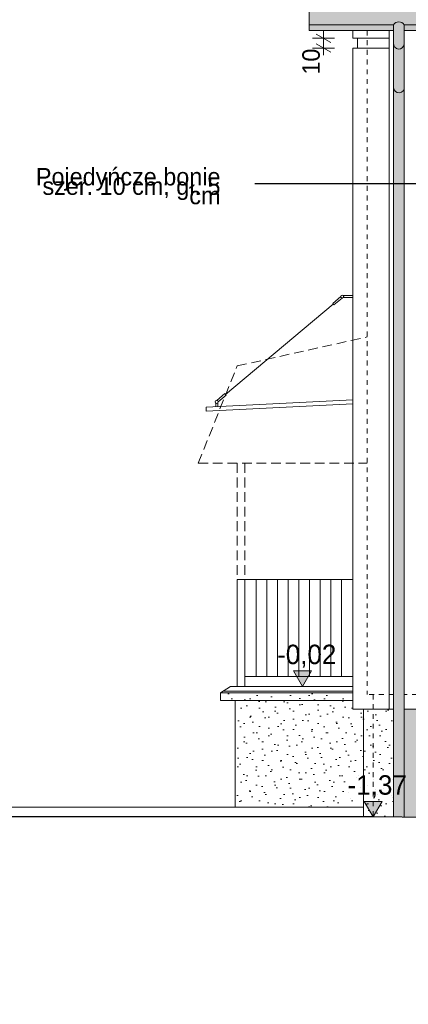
# Model space of a CAD drawing. Extents: x -149893 to 127691, y 5328 to 37028.
# Tile 3 of 88: x -123384 to -119384, y 17613 to 27755. Entities that reach past the tile are written whole.
import ezdxf

# ---------------------------------------------------------------- set-up
doc = ezdxf.new("R2010")
doc.units = 0
doc.header["$MEASUREMENT"] = 0
doc.linetypes.add('Hidden Line', pattern=[100, 50, -50])
doc.linetypes.add('Krawędzie ukryte', pattern=[150, 100, -50])
for name, color, linetype, lineweight, true_color in [('arch izolacje_Nr_Pióra__9', 7, 'Continuous', 13, 0x3dad99), ('Arch kolorystyka_Nr_Pióra__81', 7, 'Continuous', 13, 0x6a6a6a), ('INWENT BALUSTRADY_Nr_Pióra__2', 7, 'Continuous', 13, 0x7f7f7f)]:
    doc.layers.add(name, color=color, linetype=linetype, lineweight=lineweight, true_color=true_color)
for name, color, linetype, lineweight in [('Arch okna_Nr_Pióra__19', 255, 'Continuous', 20), ('Arch opisy_Nr_Pióra__21', 7, 'Continuous', 13), ('Arch wymiary_Nr_Pióra__21', 7, 'Continuous', 13), ('Arch wymiary_Nr_Pióra__5', 7, 'Continuous', 13), ('Arch wyposażenie_Nr_Pióra__21', 7, 'Continuous', 13), ('INWENT BALUSTRADY_Nr_Pióra__5', 7, 'Continuous', 13), ('INWENT DACH_Nr_Pióra__21', 7, 'Continuous', 13), ('INWENT ODWODNIENIE_Nr_Pióra__21', 7, 'Continuous', 13), ('INWENT TEREN_Nr_Pióra__1', 7, 'Continuous', 25), ('INWENT TEREN_Nr_Pióra__5', 7, 'Continuous', 13), ('INWENT.ŚCIANY_Nr_Pióra__5', 7, 'Continuous', 13), ('Istniejące schody_Nr_Pióra__5', 7, 'Continuous', 13)]:
    doc.layers.add(name, color=color, linetype=linetype, lineweight=lineweight)
doc.layers.add('Arch wymiary', color=7, linetype='Continuous')
doc.styles.add('GENERATED_STYLE_1', font='txt')
doc.styles.add('GENERATED_STYLE_3', font='txt')
doc.styles.add('GENERATED_STYLE_4', font='txt')
doc.dimstyles.new('GENERATED_STYLE__6', dxfattribs={"dimtxt": 179.999995, "dimasz": 114, "dimexe": 0.18, "dimexo": 0, "dimgap": 0.09, "dimtad": 1, "dimdec": 0, "dimlfac": 0.1, "dimzin": 0, "dimdsep": 46, "dimtxsty": 'GENERATED_STYLE_3', "dimblk": 'ARROWHEAD_2', "dimblk1": 'ARROWHEAD_2', "dimblk2": 'ARROWHEAD_2', "dimcen": 0.09, "dimclrd": 7, "dimclre": 7, "dimclrt": 7, "dimazin": 0, "dimtfac": 1, "dimtdec": 4, "dimtmove": 0, "dimatfit": 3, "dimfxl": 0, "dimtolj": 1, "dimtzin": 0, "dimarcsym": 0})
doc.dimstyles.new('GENERATED_STYLE__8', dxfattribs={"dimtxt": 0.18, "dimasz": 109.44, "dimexe": 0.18, "dimexo": 0.0625, "dimgap": 0.09, "dimtad": 0, "dimtih": 1, "dimtoh": 1, "dimdec": 4, "dimzin": 0, "dimdsep": 46, "dimcen": 0.09, "dimadec": 0, "dimazin": 0, "dimtfac": 1, "dimtdec": 4, "dimtmove": 0, "dimatfit": 3, "dimldrblk": 'ARROWHEAD_11', "dimfxl": 0, "dimtolj": 1, "dimtzin": 0, "dimarcsym": 0})
pattern_1 = [(45, (0, 300), (-95.45942, 95.45942), [0, -90, 0, -135]), (110, (300, 300), (126.8585, 46.17272), [0, -66, 0, -114])]

# ---------------------------------------------------------------- blocks, each defined once
blk = doc.blocks.new('Wymiary_78', base_point=(-119746, 19543))
at = {"layer": 'Arch wymiary_Nr_Pióra__21', "linetype": 'Continuous'}
blk.add_hatch(color=256, dxfattribs=at).paths.add_polyline_path([(-119746, 19543), (-119839, 19703), (-119653, 19703)], flags=0)
for p, q in [((-119746, 19543), (-119839, 19703)), ((-119839, 19703), (-119653, 19703)), ((-119653, 19703), (-119746, 19543)), ((-119746, 19543), (-119866, 19543)), ((-119746, 19543), (-119626, 19543))]:
    blk.add_line(p, q, dxfattribs=at)
at = {"layer": 'Arch wymiary_Nr_Pióra__21', "insert": (-120009, 19735), "char_height": 200, "attachment_point": 7, "style": 'GENERATED_STYLE_1'}
blk.add_mtext('{-1,37}', dxfattribs=at)
blk = doc.blocks.new('Wymiary_89', base_point=(-120473, 20888))
at = {"layer": 'Arch wymiary_Nr_Pióra__21', "linetype": 'Continuous'}
blk.add_hatch(color=256, dxfattribs=at).paths.add_polyline_path([(-120473, 20888), (-120565, 21048), (-120380, 21048)], flags=0)
for p, q in [((-120473, 20888), (-120565, 21048)), ((-120565, 21048), (-120380, 21048)), ((-120380, 21048), (-120473, 20888)), ((-120473, 20888), (-120593, 20888)), ((-120473, 20888), (-120353, 20888))]:
    blk.add_line(p, q, dxfattribs=at)
at = {"layer": 'Arch wymiary_Nr_Pióra__21', "insert": (-120735, 21080), "char_height": 200, "attachment_point": 7, "style": 'GENERATED_STYLE_1'}
blk.add_mtext('{-0,02}', dxfattribs=at)
blk = doc.blocks.new('*D425')
at = {"layer": 'Arch wymiary_Nr_Pióra__5', "linetype": 'Continuous'}
for p, q in [((-120182, 27520), (-120332, 27606)), ((-120257, 27563), (-120257, 27636)), ((-120145, 27563), (-120370, 27563)), ((-120332, 27506), (-120182, 27420)), ((-120257, 27463), (-120257, 27563)), ((-120145, 27463), (-120370, 27463)), ((-120257, 27389), (-120257, 27463))]:
    blk.add_line(p, q, dxfattribs=at)
at = {"layer": 'Arch wymiary_Nr_Pióra__5', "insert": (-120293, 27189), "char_height": 180, "attachment_point": 7, "rotation": 90, "style": 'GENERATED_STYLE_3'}
blk.add_mtext('{10}', dxfattribs=at)
blk = doc.blocks.new('ARROWHEAD_2')
at = {"color": 0, "linetype": 'Continuous', "lineweight": 0}
for p, q in [((0, 0), (-1, 0)), ((-0.378, -0.655), (0.378, 0.655))]:
    blk.add_line(p, q, dxfattribs=at)
blk = doc.blocks.new('ARROWHEAD_11')
at = {"color": 0, "linetype": 'Continuous', "lineweight": 0}
blk.add_line((0, 0), (-1, 0), dxfattribs=at)
at = {"color": 0, "linetype": 'Continuous', "lineweight": 0, "const_width": 0.25, "flags": 128}
blk.add_lwpolyline([(-0.125, 0, 1), (0.125, 0, 1)], format="xyb", close=True, dxfattribs=at)

msp = doc.modelspace()

# ---------------------------------------------------------------- hatches: boundary and pattern name
at = {"layer": 'Arch kolorystyka_Nr_Pióra__81', "linetype": 'Continuous'}
h = msp.add_hatch(color=256, dxfattribs=at)
h.paths.add_polyline_path([(-120405.9, 33202.8), (-120405.9, 27642.9), (-119535.9, 27642.9), (-119535.9, 19539.6), (-119425.9, 19539.6), (-119425.9, 27642.9), (-101695.9, 27642.9), (-101695.9, 19602.8), (-101715.9, 19602.8), (-101715.9, 19542.8, 0.4142136), (-101695.9, 19522.8), (-101695.9, 19359.6), (-101585.9, 19359.6), (-101585.9, 19522.8, 0.4142136), (-101565.9, 19542.8), (-101565.9, 19602.8), (-101585.9, 19602.8), (-101585.9, 27642.9), (-90183.4, 27642.9), (-90183.4, 19192.8), (-90073.4, 19192.8), (-90073.4, 27642.9), (-77115.9, 27642.9), (-77115.9, 19292.8), (-77005.9, 19292.8), (-77005.9, 27642.9), (-76315.9, 27642.9), (-76315.9, 33202.8), (-78565.9, 33202.8), (-78565.9, 33762.8), (-80315.9, 33762.8), (-80315.9, 33202.8), (-80905.9, 33202.8), (-80905.9, 33762.8), (-81545.9, 33762.8), (-81545.9, 33202.8), (-104413, 33202.8), (-104413, 33762.8), (-106715.4, 33762.8), (-106715.4, 33202.8), (-107814.8, 33202.8), (-107814.8, 33762.8), (-111476.4, 33762.8), (-111476.4, 33202.8), (-112589.5, 33202.8), (-112589.5, 33762.8), (-114291.8, 33762.8), (-114291.8, 33202.8), (-115135.1, 33202.8), (-115135.1, 33762.8), (-117437.5, 33762.8), (-117437.5, 33202.8)], flags=0)
h.paths.add_polyline_path([(-118310.9, 29036.9), (-118310.9, 29889.3), (-117230.9, 29889.3), (-117230.9, 29036.9)], flags=0)
h.paths.add_polyline_path([(-113810.9, 29036.9), (-114890.9, 29036.9), (-114890.9, 29889.3), (-113810.9, 29889.3)], flags=0)
h.paths.add_polyline_path([(-113660.9, 29889.3), (-112580.9, 29889.3), (-112580.9, 29036.9), (-113660.9, 29036.9)], flags=0)
h.paths.add_polyline_path([(-110885.9, 29036.9), (-110885.9, 29889.3), (-109805.9, 29889.3), (-109805.9, 29036.9)], flags=0)
h.paths.add_polyline_path([(-108575.9, 29036.9), (-109655.9, 29036.9), (-109655.9, 29889.3), (-108575.9, 29889.3)], flags=0)
h.paths.add_polyline_path([(-106595.9, 29889.3), (-105515.9, 29889.3), (-105515.9, 29036.9), (-106595.9, 29036.9)], flags=0)
h.paths.add_polyline_path([(-105365.9, 29036.9), (-105365.9, 29889.3), (-104285.9, 29889.3), (-104285.9, 29036.9)], flags=0)
h.paths.add_polyline_path([(-101135.9, 29036.9), (-102215.9, 29036.9), (-102215.9, 29889.3), (-101135.9, 29889.3)], flags=0)
h.paths.add_polyline_path([(-96905.9, 29036.9), (-97985.9, 29036.9), (-97985.9, 29889.3), (-96905.9, 29889.3)], flags=0)
h.paths.add_polyline_path([(-96770.9, 29889.3), (-95690.9, 29889.3), (-95690.9, 29036.9), (-96770.9, 29036.9)], flags=0)
h.paths.add_polyline_path([(-95555.9, 29036.9), (-95555.9, 29889.3), (-94475.9, 29889.3), (-94475.9, 29036.9)], flags=0)
h.paths.add_polyline_path([(-90855.9, 29036.9), (-90855.9, 29889.3), (-89775.9, 29889.3), (-89775.9, 29036.9)], flags=0)
h.paths.add_polyline_path([(-86135.9, 29036.9), (-87215.9, 29036.9), (-87215.9, 29889.3), (-86135.9, 29889.3)], flags=0)
h.paths.add_polyline_path([(-83955.9, 29889.3), (-82875.9, 29889.3), (-82875.9, 29036.9), (-83955.9, 29036.9)], flags=0)
at = {"layer": 'Arch okna_Nr_Pióra__19', "linetype": 'Continuous'}
h = msp.add_hatch(dxfattribs=at)
h.set_pattern_fill('Carpet', color=256, style=0, pattern_type=2)
h.set_pattern_definition(pattern_1)
h.paths.add_polyline_path([(-121315.9, 20822.8), (-121315.9, 20742.8), (-121165.9, 20742.8), (-121165.9, 19642.8), (-119845.9, 19642.8), (-119845.9, 20652.8), (-119955.9, 20652.8), (-119955.9, 20742.8), (-119955.9, 20822.8)], flags=0)
h = msp.add_hatch(dxfattribs=at)
h.set_pattern_fill('Carpet', color=256, style=0, pattern_type=2)
h.set_pattern_definition(pattern_1)
h.paths.add_polyline_path([(-119845.9, 19543.8), (-119535.9, 19540.7), (-119535.9, 20652.8), (-119845.9, 20652.8)], flags=0)
h = msp.add_hatch(dxfattribs=at)
h.set_pattern_fill('Carpet', color=256, style=0, pattern_type=2)
h.set_pattern_definition(pattern_1)
h.paths.add_polyline_path([(-119425.9, 19539.6), (-100915.9, 19352.8), (-98195.9, 19322.8), (-98195.9, 19112.8), (-97445.9, 19112.8), (-97445.9, 18962.8), (-97205.9, 18962.8), (-97205.9, 18812.8), (-96955.9, 18812.8), (-96955.9, 18662.8), (-96705.9, 18662.8), (-96705.9, 18512.8), (-96455.9, 18512.8), (-96455.9, 18362.8), (-96205.9, 18362.8), (-96205.9, 18212.8), (-95955.9, 18212.8), (-95955.9, 18095.9), (-95705.9, 18095.9), (-95705.9, 17912.8), (-95455.9, 17912.8), (-95455.9, 17762.8), (-95205.9, 17762.8), (-95205.9, 17612.8), (-94855.9, 17612.8), (-94855.9, 20062.8), (-93705.9, 20062.8), (-93705.9, 17612.8), (-93595.9, 17612.8), (-93595.9, 19322.8), (-93215.9, 19322.8), (-93215.9, 19192.8), (-90183.4, 19192.8), (-90183.4, 20652.8), (-119425.9, 20652.8)], flags=0)
h.paths.add_polyline_path([(-118225.9, 19772.8), (-117335.9, 19772.8), (-117335.9, 20302.8), (-118225.9, 20302.8)], flags=0)
h.paths.add_polyline_path([(-112595.9, 19852.8, 1), (-113055.9, 19852.8, 1)], flags=0)
h.paths.add_polyline_path([(-115305.9, 19772.8), (-114415.9, 19772.8), (-114415.9, 20302.8), (-115305.9, 20302.8)], flags=0)
h.paths.add_polyline_path([(-110175.9, 19772.8), (-109285.9, 19772.8), (-109285.9, 20302.8), (-110175.9, 20302.8)], flags=0)
h.paths.add_polyline_path([(-100565.9, 19762.8), (-99385.9, 19762.8), (-99385.9, 20342.8), (-100565.9, 20342.8)], flags=0)
h.paths.add_polyline_path([(-98635.9, 20062.8), (-98335.9, 20062.8), (-98335.9, 20262.8), (-98635.9, 20262.8)], flags=0)
h.paths.add_polyline_path([(-96945.9, 19162.8), (-95175.9, 19162.8), (-95175.9, 20062.8), (-96945.9, 20062.8)], flags=0)

# ---------------------------------------------------------------- linework, layer by layer
at = {"layer": 'arch izolacje_Nr_Pióra__9', "linetype": 'Continuous'}
for p, q in [((-119955.9, 27642.9), (-119955.9, 27562.8)), ((-119580.9, 20652.8), (-119580.9, 27642.9)), ((-119955.9, 27562.8), (-119580.9, 27562.8)), ((-119905.9, 27462.8), (-119905.9, 27562.8)), ((-119955.9, 27462.8), (-119580.9, 27462.8)), ((-119955.9, 27462.8), (-119955.9, 20652.8)), ((-119535.9, 20652.8), (-119955.9, 20652.8)), ((-119845.9, 20652.8), (-119845.9, 19542.8)), ((-101695.9, 20652.8), (-119425.9, 20652.8))]:
    msp.add_line(p, q, dxfattribs=at)
at = {"layer": 'Arch wyposażenie_Nr_Pióra__21', "linetype": 'Continuous'}
for p, q in [((-120162.7, 24833), (-120079.4, 24903)), ((-120149.9, 24817.7), (-120066.5, 24887.7)), ((-119955.9, 24912.5), (-120053.2, 24912.5)), ((-119955.9, 24892.5), (-120053.2, 24892.5)), ((-121265.1, 23894.9), (-120156.3, 24825.4)), ((-120162.7, 24833), (-120149.9, 24817.7)), ((-121466.4, 23762.3), (-119955.9, 23837.8)), ((-121354.9, 23832.7), (-121271.6, 23902.6)), ((-121342.1, 23817.3), (-121258.7, 23887.3)), ((-121271.6, 23902.6), (-121258.7, 23887.3)), ((-121464.4, 23722.3), (-121466.4, 23762.3)), ((-121464.4, 23722.3), (-119955.9, 23797.8)), ((-121364.5, 23767.4), (-121366.5, 23806.1)), ((-121344.6, 23768.4), (-121346.5, 23807.1))]:
    msp.add_line(p, q, dxfattribs=at)
for centre in [(-120064.4, 24902.5), (-121357.1, 23817.8)]:
    msp.add_circle(centre, 15, dxfattribs=at)
at = {"layer": 'INWENT BALUSTRADY_Nr_Pióra__2', "linetype": 'Krawędzie ukryte'}
for p, q in [((-121145.9, 24187.8), (-119805.9, 24487.8)), ((-121545.9, 23187.8), (-121145.9, 24187.8)), ((-121545.9, 23187.8), (-119805.9, 23187.8)), ((-121145.9, 23187.8), (-121145.9, 21987.8)), ((-121065.9, 23187.8), (-121065.9, 21987.8))]:
    msp.add_line(p, q, dxfattribs=at)
at = {"layer": 'INWENT BALUSTRADY_Nr_Pióra__5', "linetype": 'Continuous'}
for p, q in [((-121145.9, 21987.8), (-119955.9, 21987.8)), ((-121145.9, 21987.8), (-121145.9, 20887.8)), ((-121065.9, 21987.8), (-121065.9, 20887.8)), ((-120950.9, 20987.8), (-120950.9, 21987.8)), ((-120840.9, 20987.8), (-120840.9, 21987.8)), ((-120730.9, 20987.8), (-120730.9, 21987.8)), ((-120620.9, 20987.8), (-120620.9, 21987.8)), ((-120510.9, 20987.8), (-120510.9, 21987.8)), ((-120400.9, 20987.8), (-120400.9, 21987.8)), ((-120290.9, 20987.8), (-120290.9, 21987.8)), ((-120180.9, 20987.8), (-120180.9, 21987.8)), ((-120070.9, 20987.8), (-120070.9, 21987.8)), ((-121065.9, 20987.8), (-119955.9, 20987.8))]:
    msp.add_line(p, q, dxfattribs=at)
at = {"layer": 'INWENT DACH_Nr_Pióra__21', "linetype": 'Continuous'}
for p, q in [((-120405.9, 33202.8), (-120405.9, 27642.9)), ((-120405.9, 27702.2), (-119535.9, 27702.2)), ((-119425.9, 27702.2), (-101695.9, 27702.2)), ((-120405.9, 27642.9), (-119535.9, 27642.9)), ((-119425.9, 27642.9), (-101695.9, 27642.9))]:
    msp.add_line(p, q, dxfattribs=at)
at = {"layer": 'INWENT ODWODNIENIE_Nr_Pióra__21', "linetype": 'Continuous'}
for p, q in [((-119535.9, 27702.2), (-119535.9, 19540.7)), ((-119425.9, 27702.2), (-119425.9, 19539.6))]:
    msp.add_line(p, q, dxfattribs=at)
for centre, radius, start, end in [((-119480.9, 27666.6), 65.5, 32.87588, 147.12412), ((-119480.9, 27507.4), 55.2, 174.54738, 354.54738), ((-119480.9, 27057.4), 55.2, 185.45262, 5.45262)]:
    msp.add_arc(centre, radius, start, end, dxfattribs=at)
at = {"layer": 'INWENT TEREN_Nr_Pióra__1', "linetype": 'Continuous'}
for p, q in [((-119745.9, 19542.8), (-125159.9, 19542.8)), ((-100915.9, 19352.8), (-119745.9, 19542.8))]:
    msp.add_line(p, q, dxfattribs=at)
at = {"layer": 'INWENT TEREN_Nr_Pióra__5', "linetype": 'Continuous'}
msp.add_line((-119845.9, 19642.8), (-125159.9, 19642.8), dxfattribs=at)
at = {"layer": 'INWENT.ŚCIANY_Nr_Pióra__5', "linetype": 'Hidden Line'}
for p, q in [((-119805.9, 27642.9), (-119805.9, 20802.8)), ((-119535.9, 20802.8), (-119805.9, 20802.8)), ((-119745.9, 20802.8), (-119745.9, 19542.8)), ((-101695.9, 20802.8), (-119425.9, 20802.8))]:
    msp.add_line(p, q, dxfattribs=at)
at = {"layer": 'INWENT.ŚCIANY_Nr_Pióra__5', "linetype": 'Continuous'}
msp.add_line((-121165.9, 20742.8), (-121165.9, 19642.8), dxfattribs=at)
at = {"layer": 'Istniejące schody_Nr_Pióra__5', "linetype": 'Continuous'}
for p, q in [((-121315.9, 20822.8), (-121215.9, 20887.8)), ((-121315.9, 20742.8), (-121315.9, 20822.8)), ((-121315.9, 20822.8), (-119955.9, 20822.8)), ((-121292.9, 20837.8), (-119955.9, 20837.8)), ((-121215.9, 20887.8), (-119955.9, 20887.8)), ((-121315.9, 20742.8), (-119955.9, 20742.8))]:
    msp.add_line(p, q, dxfattribs=at)

# ---------------------------------------------------------------- block references
at = {"layer": 'Arch wymiary', "linetype": 'Continuous'}
for name, p in [('Wymiary_89', (-120472.7, 20887.8)), ('Wymiary_78', (-119745.9, 19542.8))]:
    msp.add_blockref(name, p, dxfattribs=at)

# ---------------------------------------------------------------- texts
at = {"layer": 'Arch opisy_Nr_Pióra__21', "linetype": 'Continuous', "insert": (-121317.7, 26039.2), "char_height": 180, "width": 2065.13, "attachment_point": 6, "line_spacing_factor": 0.322723, "style": 'GENERATED_STYLE_4'}
msp.add_mtext('{Pojedyńcze bonie\\Pszer. 10 cm, gł. 5 cm }', dxfattribs=at)

# ---------------------------------------------------------------- dimensions: what is measured, and where the dimension line sits
at = {"layer": 'Arch wymiary', "linetype": 'Continuous'}
dim = msp.add_linear_dim(base=(-120257.3, 27462.8), p1=(-119955.9, 27462.8), p2=(-119955.9, 27562.8), angle=90, dimstyle='GENERATED_STYLE__6', dxfattribs=at)
dim.commit()
dim.dimension.update_dxf_attribs({"geometry": '*D425', "text_midpoint": (-120383.3, 27325.7)})

# ---------------------------------------------------------------- leaders
at = {"layer": 'Arch opisy_Nr_Pióra__21', "linetype": 'Continuous', "annotation_type": 0, "has_hookline": 1, "hookline_direction": 1, "text_width": 1782.9}
msp.add_leader([(-119137.8, 27522.6), (-119137.8, 26063.4), (-120963.5, 26063.4)], dimstyle='GENERATED_STYLE__8', dxfattribs=at)

doc.saveas('drawing.dxf')
